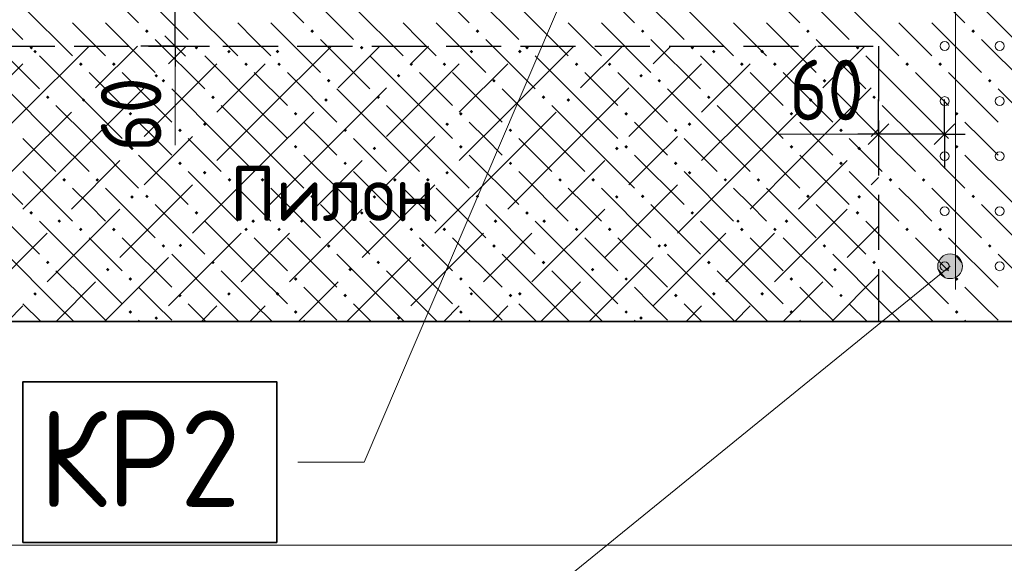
# Model space of a CAD drawing. Header units: millimetres. Extents: x 0 to 50400, y 0 to 35640.
# Tile 34 of 52: x 8130 to 12419, y 19985 to 22354. Entities that reach past the tile are written whole.
import ezdxf

# ---------------------------------------------------------------- set-up
doc = ezdxf.new("R2010")
doc.units = ezdxf.units.MM
doc.linetypes.add('______2', pattern=[324, 240, -84])
for name, color, linetype, lineweight in [('Standard', 7, 'Continuous', 25), ('ЖБ Перекрытие верхний уровень', 7, 'Continuous', 35), ('ЖБ Пилон', 7, 'Continuous', 35), ('Общий01', 7, 'Continuous', 13), ('Размерная линия_ общее', 7, 'Continuous', 13), ('Текст_ общее', 7, 'Continuous', 25)]:
    doc.layers.add(name, color=color, linetype=linetype, lineweight=lineweight)
doc.layers.add('Вспомогательная арматура', color=7, linetype='Continuous', lineweight=18, true_color=0x656565)
doc.layers.add('Поперечная арматура', color=7, linetype='Continuous', lineweight=18, true_color=0x5a2814)
doc.styles.add('ISOCPEUR', font='txt')

msp = doc.modelspace()

# ---------------------------------------------------------------- hatches: boundary and pattern name
at = {"layer": 'Standard', "linetype": 'Continuous', "lineweight": 13, "transparency": 33554687}
for points in [[(8188.7, 22215.5), (8196.5, 22223.3), (8204.3, 22215.5), (8196.5, 22207.7)], [(9033.5, 22215.5), (9041.3, 22223.3), (9049.1, 22215.5), (9041.3, 22207.7)], [(9244.7, 22215.5), (9252.5, 22223.3), (9260.3, 22215.5), (9252.5, 22207.7)], [(10089.5, 22215.5), (10097.3, 22223.3), (10105.1, 22215.5), (10097.3, 22207.7)], [(10300.7, 22215.5), (10308.5, 22223.3), (10316.3, 22215.5), (10308.5, 22207.7)], [(11145.5, 22215.5), (11153.3, 22223.3), (11161.1, 22215.5), (11153.3, 22207.7)], [(11356.7, 22215.5), (11364.5, 22223.3), (11372.3, 22215.5), (11364.5, 22207.7)], [(8716.7, 22109.9), (8724.5, 22117.7), (8732.3, 22109.9), (8724.5, 22102.1)], [(9772.7, 22109.9), (9780.5, 22117.7), (9788.3, 22109.9), (9780.5, 22102.1)], [(10828.7, 22109.9), (10836.5, 22117.7), (10844.3, 22109.9), (10836.5, 22102.1)], [(8399.9, 22004.3), (8407.7, 22012.1), (8415.5, 22004.3), (8407.7, 21996.5)], [(9455.9, 22004.3), (9463.7, 22012.1), (9471.5, 22004.3), (9463.7, 21996.5)], [(10511.9, 22004.3), (10519.7, 22012.1), (10527.5, 22004.3), (10519.7, 21996.5)], [(11567.9, 22004.3), (11575.7, 22012.1), (11583.5, 22004.3), (11575.7, 21996.5)], [(8927.9, 21898.7), (8935.7, 21906.5), (8943.5, 21898.7), (8935.7, 21890.9)], [(9983.9, 21898.7), (9991.7, 21906.5), (9999.5, 21898.7), (9991.7, 21890.9)], [(11039.9, 21898.7), (11047.7, 21906.5), (11055.5, 21898.7), (11047.7, 21890.9)], [(8611.1, 21793.1), (8618.9, 21800.9), (8626.7, 21793.1), (8618.9, 21785.3)], [(9667.1, 21793.1), (9674.9, 21800.9), (9682.7, 21793.1), (9674.9, 21785.3)], [(10723.1, 21793.1), (10730.9, 21800.9), (10738.7, 21793.1), (10730.9, 21785.3)], [(11779.1, 21793.1), (11786.9, 21800.9), (11794.7, 21793.1), (11786.9, 21785.3)], [(8927.9, 21687.5), (8935.7, 21695.3), (8943.5, 21687.5), (8935.7, 21679.7)], [(9983.9, 21687.5), (9991.7, 21695.3), (9999.5, 21687.5), (9991.7, 21679.7)], [(11039.9, 21687.5), (11047.7, 21695.3), (11055.5, 21687.5), (11047.7, 21679.7)], [(8611.1, 21581.9), (8618.9, 21589.7), (8626.7, 21581.9), (8618.9, 21574.1)], [(9667.1, 21581.9), (9674.9, 21589.7), (9682.7, 21581.9), (9674.9, 21574.1)], [(10723.1, 21581.9), (10730.9, 21589.7), (10738.7, 21581.9), (10730.9, 21574.1)], [(11779.1, 21581.9), (11786.9, 21589.7), (11794.7, 21581.9), (11786.9, 21574.1)], [(8294.3, 21476.3), (8302.1, 21484.1), (8309.9, 21476.3), (8302.1, 21468.5)], [(9139.1, 21476.3), (9146.9, 21484.1), (9154.7, 21476.3), (9146.9, 21468.5)], [(9350.3, 21476.3), (9358.1, 21484.1), (9365.9, 21476.3), (9358.1, 21468.5)], [(10195.1, 21476.3), (10202.9, 21484.1), (10210.7, 21476.3), (10202.9, 21468.5)], [(10406.3, 21476.3), (10414.1, 21484.1), (10421.9, 21476.3), (10414.1, 21468.5)], [(11251.1, 21476.3), (11258.9, 21484.1), (11266.7, 21476.3), (11258.9, 21468.5)], [(11462.3, 21476.3), (11470.1, 21484.1), (11477.9, 21476.3), (11470.1, 21468.5)], [(8822.3, 21370.7), (8830.1, 21378.5), (8837.9, 21370.7), (8830.1, 21362.9)], [(9878.3, 21370.7), (9886.1, 21378.5), (9893.9, 21370.7), (9886.1, 21362.9)], [(10934.3, 21370.7), (10942.1, 21378.5), (10949.9, 21370.7), (10942.1, 21362.9)], [(8505.5, 21265.1), (8513.3, 21272.9), (8521.1, 21265.1), (8513.3, 21257.3)], [(9561.5, 21265.1), (9569.3, 21272.9), (9577.1, 21265.1), (9569.3, 21257.3)], [(10617.5, 21265.1), (10625.3, 21272.9), (10633.1, 21265.1), (10625.3, 21257.3)], [(11673.5, 21265.1), (11681.3, 21272.9), (11689.1, 21265.1), (11681.3, 21257.3)], [(8188.7, 21159.5), (8196.5, 21167.3), (8204.3, 21159.5), (8196.5, 21151.7)], [(9033.5, 21159.5), (9041.3, 21167.3), (9049.1, 21159.5), (9041.3, 21151.7)], [(9244.7, 21159.5), (9252.5, 21167.3), (9260.3, 21159.5), (9252.5, 21151.7)], [(10089.5, 21159.5), (10097.3, 21167.3), (10105.1, 21159.5), (10097.3, 21151.7)], [(10300.7, 21159.5), (10308.5, 21167.3), (10316.3, 21159.5), (10308.5, 21151.7)], [(11145.5, 21159.5), (11153.3, 21167.3), (11161.1, 21159.5), (11153.3, 21151.7)], [(11356.7, 21159.5), (11364.5, 21167.3), (11372.3, 21159.5), (11364.5, 21151.7)], [(8716.7, 21053.9), (8724.5, 21061.7), (8732.3, 21053.9), (8724.5, 21046.1)], [(9772.7, 21053.9), (9780.5, 21061.7), (9788.3, 21053.9), (9780.5, 21046.1)], [(10828.7, 21053.9), (10836.5, 21061.7), (10844.3, 21053.9), (10836.5, 21046.1)]]:
    msp.add_hatch(color=7, dxfattribs=at).paths.add_polyline_path(points, flags=16)
at = {"layer": 'ЖБ Перекрытие верхний уровень', "linetype": 'Continuous', "lineweight": 18, "transparency": 33554687}
for points in [[(8675.9, 22304.3), (8683.7, 22312.1), (8691.5, 22304.3), (8683.7, 22296.5)], [(9395.9, 22304.3), (9403.7, 22312.1), (9411.5, 22304.3), (9403.7, 22296.5)], [(10115.9, 22304.3), (10123.7, 22312.1), (10131.5, 22304.3), (10123.7, 22296.5)], [(10835.9, 22304.3), (10843.7, 22312.1), (10851.5, 22304.3), (10843.7, 22296.5)], [(11555.9, 22304.3), (11563.7, 22312.1), (11571.5, 22304.3), (11563.7, 22296.5)], [(12275.9, 22304.3), (12283.7, 22312.1), (12291.5, 22304.3), (12283.7, 22296.5)], [(8171.9, 22232.3), (8179.7, 22240.1), (8187.5, 22232.3), (8179.7, 22224.5)], [(8891.9, 22232.3), (8899.7, 22240.1), (8907.5, 22232.3), (8899.7, 22224.5)], [(9611.9, 22232.3), (9619.7, 22240.1), (9627.5, 22232.3), (9619.7, 22224.5)], [(10331.9, 22232.3), (10339.7, 22240.1), (10347.5, 22232.3), (10339.7, 22224.5)], [(11051.9, 22232.3), (11059.7, 22240.1), (11067.5, 22232.3), (11059.7, 22224.5)], [(11771.9, 22232.3), (11779.7, 22240.1), (11787.5, 22232.3), (11779.7, 22224.5)], [(8387.9, 22160.3), (8395.7, 22168.1), (8403.5, 22160.3), (8395.7, 22152.5)], [(8531.9, 22160.3), (8539.7, 22168.1), (8547.5, 22160.3), (8539.7, 22152.5)], [(9107.9, 22160.3), (9115.7, 22168.1), (9123.5, 22160.3), (9115.7, 22152.5)], [(9251.9, 22160.3), (9259.7, 22168.1), (9267.5, 22160.3), (9259.7, 22152.5)], [(9827.9, 22160.3), (9835.7, 22168.1), (9843.5, 22160.3), (9835.7, 22152.5)], [(9971.9, 22160.3), (9979.7, 22168.1), (9987.5, 22160.3), (9979.7, 22152.5)], [(10547.9, 22160.3), (10555.7, 22168.1), (10563.5, 22160.3), (10555.7, 22152.5)], [(10691.9, 22160.3), (10699.7, 22168.1), (10707.5, 22160.3), (10699.7, 22152.5)], [(11267.9, 22160.3), (11275.7, 22168.1), (11283.5, 22160.3), (11275.7, 22152.5)], [(11411.9, 22160.3), (11419.7, 22168.1), (11427.5, 22160.3), (11419.7, 22152.5)], [(11987.9, 22160.3), (11995.7, 22168.1), (12003.5, 22160.3), (11995.7, 22152.5)], [(12131.9, 22160.3), (12139.7, 22168.1), (12147.5, 22160.3), (12139.7, 22152.5)], [(8747.9, 22088.3), (8755.7, 22096.1), (8763.5, 22088.3), (8755.7, 22080.5)], [(9467.9, 22088.3), (9475.7, 22096.1), (9483.5, 22088.3), (9475.7, 22080.5)], [(10187.9, 22088.3), (10195.7, 22096.1), (10203.5, 22088.3), (10195.7, 22080.5)], [(10907.9, 22088.3), (10915.7, 22096.1), (10923.5, 22088.3), (10915.7, 22080.5)], [(11627.9, 22088.3), (11635.7, 22096.1), (11643.5, 22088.3), (11635.7, 22080.5)], [(12347.9, 22088.3), (12355.7, 22096.1), (12363.5, 22088.3), (12355.7, 22080.5)], [(8243.9, 22016.3), (8251.7, 22024.1), (8259.5, 22016.3), (8251.7, 22008.5)], [(8963.9, 22016.3), (8971.7, 22024.1), (8979.5, 22016.3), (8971.7, 22008.5)], [(9683.9, 22016.3), (9691.7, 22024.1), (9699.5, 22016.3), (9691.7, 22008.5)], [(10403.9, 22016.3), (10411.7, 22024.1), (10419.5, 22016.3), (10411.7, 22008.5)], [(11123.9, 22016.3), (11131.7, 22024.1), (11139.5, 22016.3), (11131.7, 22008.5)], [(11843.9, 22016.3), (11851.7, 22024.1), (11859.5, 22016.3), (11851.7, 22008.5)], [(8603.9, 21944.3), (8611.7, 21952.1), (8619.5, 21944.3), (8611.7, 21936.5)], [(9323.9, 21944.3), (9331.7, 21952.1), (9339.5, 21944.3), (9331.7, 21936.5)], [(10043.9, 21944.3), (10051.7, 21952.1), (10059.5, 21944.3), (10051.7, 21936.5)], [(10763.9, 21944.3), (10771.7, 21952.1), (10779.5, 21944.3), (10771.7, 21936.5)], [(11483.9, 21944.3), (11491.7, 21952.1), (11499.5, 21944.3), (11491.7, 21936.5)], [(12203.9, 21944.3), (12211.7, 21952.1), (12219.5, 21944.3), (12211.7, 21936.5)], [(8819.9, 21872.3), (8827.7, 21880.1), (8835.5, 21872.3), (8827.7, 21864.5)], [(9539.9, 21872.3), (9547.7, 21880.1), (9555.5, 21872.3), (9547.7, 21864.5)], [(10259.9, 21872.3), (10267.7, 21880.1), (10275.5, 21872.3), (10267.7, 21864.5)], [(10979.9, 21872.3), (10987.7, 21880.1), (10995.5, 21872.3), (10987.7, 21864.5)], [(11699.9, 21872.3), (11707.7, 21880.1), (11715.5, 21872.3), (11707.7, 21864.5)], [(8603.9, 21800.3), (8611.7, 21808.1), (8619.5, 21800.3), (8611.7, 21792.5)], [(9323.9, 21800.3), (9331.7, 21808.1), (9339.5, 21800.3), (9331.7, 21792.5)], [(10043.9, 21800.3), (10051.7, 21808.1), (10059.5, 21800.3), (10051.7, 21792.5)], [(10763.9, 21800.3), (10771.7, 21808.1), (10779.5, 21800.3), (10771.7, 21792.5)], [(11483.9, 21800.3), (11491.7, 21808.1), (11499.5, 21800.3), (11491.7, 21792.5)], [(12203.9, 21800.3), (12211.7, 21808.1), (12219.5, 21800.3), (12211.7, 21792.5)], [(8819.9, 21728.3), (8827.7, 21736.1), (8835.5, 21728.3), (8827.7, 21720.5)], [(9539.9, 21728.3), (9547.7, 21736.1), (9555.5, 21728.3), (9547.7, 21720.5)], [(10259.9, 21728.3), (10267.7, 21736.1), (10275.5, 21728.3), (10267.7, 21720.5)], [(10979.9, 21728.3), (10987.7, 21736.1), (10995.5, 21728.3), (10987.7, 21720.5)], [(11699.9, 21728.3), (11707.7, 21736.1), (11715.5, 21728.3), (11707.7, 21720.5)], [(8315.9, 21656.3), (8323.7, 21664.1), (8331.5, 21656.3), (8323.7, 21648.5)], [(8459.9, 21656.3), (8467.7, 21664.1), (8475.5, 21656.3), (8467.7, 21648.5)], [(9035.9, 21656.3), (9043.7, 21664.1), (9051.5, 21656.3), (9043.7, 21648.5)], [(9179.9, 21656.3), (9187.7, 21664.1), (9195.5, 21656.3), (9187.7, 21648.5)], [(9755.9, 21656.3), (9763.7, 21664.1), (9771.5, 21656.3), (9763.7, 21648.5)], [(9899.9, 21656.3), (9907.7, 21664.1), (9915.5, 21656.3), (9907.7, 21648.5)], [(10475.9, 21656.3), (10483.7, 21664.1), (10491.5, 21656.3), (10483.7, 21648.5)], [(10619.9, 21656.3), (10627.7, 21664.1), (10635.5, 21656.3), (10627.7, 21648.5)], [(11195.9, 21656.3), (11203.7, 21664.1), (11211.5, 21656.3), (11203.7, 21648.5)], [(11339.9, 21656.3), (11347.7, 21664.1), (11355.5, 21656.3), (11347.7, 21648.5)], [(11915.9, 21656.3), (11923.7, 21664.1), (11931.5, 21656.3), (11923.7, 21648.5)], [(12059.9, 21656.3), (12067.7, 21664.1), (12075.5, 21656.3), (12067.7, 21648.5)], [(8675.9, 21584.3), (8683.7, 21592.1), (8691.5, 21584.3), (8683.7, 21576.5)], [(9395.9, 21584.3), (9403.7, 21592.1), (9411.5, 21584.3), (9403.7, 21576.5)], [(10115.9, 21584.3), (10123.7, 21592.1), (10131.5, 21584.3), (10123.7, 21576.5)], [(10835.9, 21584.3), (10843.7, 21592.1), (10851.5, 21584.3), (10843.7, 21576.5)], [(11555.9, 21584.3), (11563.7, 21592.1), (11571.5, 21584.3), (11563.7, 21576.5)], [(12275.9, 21584.3), (12283.7, 21592.1), (12291.5, 21584.3), (12283.7, 21576.5)], [(8171.9, 21512.3), (8179.7, 21520.1), (8187.5, 21512.3), (8179.7, 21504.5)], [(8891.9, 21512.3), (8899.7, 21520.1), (8907.5, 21512.3), (8899.7, 21504.5)], [(9611.9, 21512.3), (9619.7, 21520.1), (9627.5, 21512.3), (9619.7, 21504.5)], [(10331.9, 21512.3), (10339.7, 21520.1), (10347.5, 21512.3), (10339.7, 21504.5)], [(11051.9, 21512.3), (11059.7, 21520.1), (11067.5, 21512.3), (11059.7, 21504.5)], [(11771.9, 21512.3), (11779.7, 21520.1), (11787.5, 21512.3), (11779.7, 21504.5)], [(8387.9, 21440.3), (8395.7, 21448.1), (8403.5, 21440.3), (8395.7, 21432.5)], [(8531.9, 21440.3), (8539.7, 21448.1), (8547.5, 21440.3), (8539.7, 21432.5)], [(9107.9, 21440.3), (9115.7, 21448.1), (9123.5, 21440.3), (9115.7, 21432.5)], [(9251.9, 21440.3), (9259.7, 21448.1), (9267.5, 21440.3), (9259.7, 21432.5)], [(9827.9, 21440.3), (9835.7, 21448.1), (9843.5, 21440.3), (9835.7, 21432.5)], [(9971.9, 21440.3), (9979.7, 21448.1), (9987.5, 21440.3), (9979.7, 21432.5)], [(10547.9, 21440.3), (10555.7, 21448.1), (10563.5, 21440.3), (10555.7, 21432.5)], [(10691.9, 21440.3), (10699.7, 21448.1), (10707.5, 21440.3), (10699.7, 21432.5)], [(11267.9, 21440.3), (11275.7, 21448.1), (11283.5, 21440.3), (11275.7, 21432.5)], [(11411.9, 21440.3), (11419.7, 21448.1), (11427.5, 21440.3), (11419.7, 21432.5)], [(11987.9, 21440.3), (11995.7, 21448.1), (12003.5, 21440.3), (11995.7, 21432.5)], [(12131.9, 21440.3), (12139.7, 21448.1), (12147.5, 21440.3), (12139.7, 21432.5)], [(8747.9, 21368.3), (8755.7, 21376.1), (8763.5, 21368.3), (8755.7, 21360.5)], [(9467.9, 21368.3), (9475.7, 21376.1), (9483.5, 21368.3), (9475.7, 21360.5)], [(10187.9, 21368.3), (10195.7, 21376.1), (10203.5, 21368.3), (10195.7, 21360.5)], [(10907.9, 21368.3), (10915.7, 21376.1), (10923.5, 21368.3), (10915.7, 21360.5)], [(11627.9, 21368.3), (11635.7, 21376.1), (11643.5, 21368.3), (11635.7, 21360.5)], [(12347.9, 21368.3), (12355.7, 21376.1), (12363.5, 21368.3), (12355.7, 21360.5)], [(8243.9, 21296.3), (8251.7, 21304.1), (8259.5, 21296.3), (8251.7, 21288.5)], [(8963.9, 21296.3), (8971.7, 21304.1), (8979.5, 21296.3), (8971.7, 21288.5)], [(9683.9, 21296.3), (9691.7, 21304.1), (9699.5, 21296.3), (9691.7, 21288.5)], [(10403.9, 21296.3), (10411.7, 21304.1), (10419.5, 21296.3), (10411.7, 21288.5)], [(11123.9, 21296.3), (11131.7, 21304.1), (11139.5, 21296.3), (11131.7, 21288.5)], [(11843.9, 21296.3), (11851.7, 21304.1), (11859.5, 21296.3), (11851.7, 21288.5)], [(8603.9, 21224.3), (8611.7, 21232.1), (8619.5, 21224.3), (8611.7, 21216.5)], [(9323.9, 21224.3), (9331.7, 21232.1), (9339.5, 21224.3), (9331.7, 21216.5)], [(10043.9, 21224.3), (10051.7, 21232.1), (10059.5, 21224.3), (10051.7, 21216.5)], [(10763.9, 21224.3), (10771.7, 21232.1), (10779.5, 21224.3), (10771.7, 21216.5)], [(11483.9, 21224.3), (11491.7, 21232.1), (11499.5, 21224.3), (11491.7, 21216.5)], [(12203.9, 21224.3), (12211.7, 21232.1), (12219.5, 21224.3), (12211.7, 21216.5)], [(8819.9, 21152.3), (8827.7, 21160.1), (8835.5, 21152.3), (8827.7, 21144.5)], [(9539.9, 21152.3), (9547.7, 21160.1), (9555.5, 21152.3), (9547.7, 21144.5)], [(10259.9, 21152.3), (10267.7, 21160.1), (10275.5, 21152.3), (10267.7, 21144.5)], [(10979.9, 21152.3), (10987.7, 21160.1), (10995.5, 21152.3), (10987.7, 21144.5)], [(11699.9, 21152.3), (11707.7, 21160.1), (11715.5, 21152.3), (11707.7, 21144.5)], [(8603.9, 21080.3), (8611.7, 21088.1), (8619.5, 21080.3), (8611.7, 21072.5)], [(9323.9, 21080.3), (9331.7, 21088.1), (9339.5, 21080.3), (9331.7, 21072.5)], [(10043.9, 21080.3), (10051.7, 21088.1), (10059.5, 21080.3), (10051.7, 21072.5)], [(10763.9, 21080.3), (10771.7, 21088.1), (10779.5, 21080.3), (10771.7, 21072.5)], [(11483.9, 21080.3), (11491.7, 21088.1), (11499.5, 21080.3), (11491.7, 21072.5)], [(12203.9, 21080.3), (12211.7, 21088.1), (12219.5, 21080.3), (12211.7, 21072.5)]]:
    msp.add_hatch(color=7, dxfattribs=at).paths.add_polyline_path(points, flags=16)
at = {"layer": 'Общий01', "linetype": 'Continuous', "lineweight": 13, "transparency": 33554687}
for points in [[(12217.2, 21237.8), (12149, 21321.6), (12132.9, 21298.7)], [(12233.4, 21260.7), (12174.7, 21332.8), (12149, 21321.6)], [(12233.4, 21260.7), (12149, 21321.6), (12217.2, 21237.8)], [(12236.2, 21288.1), (12202.1, 21330), (12174.7, 21332.8)], [(12236.2, 21288.1), (12174.7, 21332.8), (12233.4, 21260.7)], [(12202.1, 21330), (12236.2, 21288.1), (12225, 21313.8)], [(12191.5, 21226.7), (12132.9, 21298.7), (12130, 21271.4)], [(12217.2, 21237.8), (12132.9, 21298.7), (12191.5, 21226.7)], [(12191.5, 21226.7), (12130, 21271.4), (12164.1, 21229.5)], [(12164.1, 21229.5), (12130, 21271.4), (12141.2, 21245.6)]]:
    msp.add_hatch(color=7, dxfattribs=at).paths.add_polyline_path(points)

# ---------------------------------------------------------------- linework, layer by layer
at = {"layer": 'Standard', "color": 7, "linetype": 'Continuous', "lineweight": -3, "transparency": 33554687}
for p, q in [((8807, 22239.7), (8807, 22527.7)), ((8807, 22239.7), (8807, 22149.7)), ((11871.1, 21855.9), (11781.1, 21855.9)), ((12159.1, 21855.9), (11871.1, 21855.9)), ((12159.1, 21855.9), (12249.1, 21855.9))]:
    msp.add_line(p, q, dxfattribs=at)
at = {"layer": 'Standard', "color": 7, "linetype": 'Continuous', "lineweight": 25, "transparency": 33554687}
for p, q in [((8852, 22194.7), (8762, 22284.7)), ((11916.1, 21900.9), (11826.1, 21810.9)), ((12204.1, 21900.9), (12114.1, 21810.9))]:
    msp.add_line(p, q, dxfattribs=at)
at = {"layer": 'Standard', "color": 253, "linetype": 'Continuous', "lineweight": 13, "true_color": 0xa0a0a0, "transparency": 33554687}
for p, q in [((8143.7, 21951.5), (8432, 22239.7)), ((8643.2, 22239.7), (8460.5, 22057.1)), ((8854.4, 22239.7), (8777.3, 22162.7)), ((9199.7, 21951.5), (9488, 22239.7)), ((9699.2, 22239.7), (9516.5, 22057.1)), ((9910.4, 22239.7), (9833.3, 22162.7)), ((10255.7, 21951.5), (10544, 22239.7)), ((10755.2, 22239.7), (10572.5, 22057.1)), ((10966.4, 22239.7), (10889.3, 22162.7)), ((11311.7, 21951.5), (11600, 22239.7)), ((11811.2, 22239.7), (11628.5, 22057.1)), ((8143.7, 22162.7), (7932.5, 21951.5)), ((8988.5, 22162.7), (8671.7, 21845.9)), ((9199.7, 22162.7), (8988.5, 21951.5)), ((10044.5, 22162.7), (9727.7, 21845.9)), ((10255.7, 22162.7), (10044.5, 21951.5)), ((11100.5, 22162.7), (10783.7, 21845.9)), ((11311.7, 22162.7), (11100.5, 21951.5)), ((8354.9, 21740.3), (8671.7, 22057.1)), ((9410.9, 21740.3), (9727.7, 22057.1)), ((10466.9, 21740.3), (10783.7, 22057.1)), ((11522.9, 21740.3), (11839.7, 22057.1)), ((8143.7, 21951.5), (7932.5, 21740.3)), ((8354.9, 21951.5), (8143.7, 21740.3)), ((9199.7, 21951.5), (8988.5, 21740.3)), ((9410.9, 21951.5), (9199.7, 21740.3)), ((10255.7, 21951.5), (10044.5, 21740.3)), ((10466.9, 21951.5), (10255.7, 21740.3)), ((11311.7, 21951.5), (11100.5, 21740.3)), ((11522.9, 21951.5), (11311.7, 21740.3)), ((11871.1, 21877.3), (11839.7, 21845.9)), ((8777.3, 21740.3), (8882.9, 21845.9)), ((9833.3, 21740.3), (9938.9, 21845.9)), ((10889.3, 21740.3), (10994.9, 21845.9)), ((8143.7, 21740.3), (7826.9, 21423.5)), ((8354.9, 21740.3), (8143.7, 21529.1)), ((8566.1, 21740.3), (8354.9, 21529.1)), ((8671.7, 21634.7), (8777.3, 21740.3)), ((9199.7, 21740.3), (8882.9, 21423.5)), ((9410.9, 21740.3), (9199.7, 21529.1)), ((9622.1, 21740.3), (9410.9, 21529.1)), ((9727.7, 21634.7), (9833.3, 21740.3)), ((10255.7, 21740.3), (9938.9, 21423.5)), ((10466.9, 21740.3), (10255.7, 21529.1)), ((10678.1, 21740.3), (10466.9, 21529.1)), ((10783.7, 21634.7), (10889.3, 21740.3)), ((11311.7, 21740.3), (10994.9, 21423.5)), ((11522.9, 21740.3), (11311.7, 21529.1)), ((11734.1, 21740.3), (11522.9, 21529.1)), ((11839.7, 21634.7), (11871.1, 21666.1)), ((8882.9, 21634.7), (8566.1, 21317.9)), ((9938.9, 21634.7), (9622.1, 21317.9)), ((10994.9, 21634.7), (10678.1, 21317.9)), ((8566.1, 21529.1), (8249.3, 21212.3)), ((9622.1, 21529.1), (9305.3, 21212.3)), ((10678.1, 21529.1), (10361.3, 21212.3)), ((11734.1, 21529.1), (11417.3, 21212.3)), ((11871.1, 21454.9), (11734.1, 21317.9)), ((8143.7, 21317.9), (8249.3, 21423.5)), ((9094.1, 21423.5), (8777.3, 21106.7)), ((9199.7, 21317.9), (9305.3, 21423.5)), ((10150.1, 21423.5), (9833.3, 21106.7)), ((10255.7, 21317.9), (10361.3, 21423.5)), ((11206.1, 21423.5), (10889.3, 21106.7)), ((11311.7, 21317.9), (11417.3, 21423.5)), ((8038.1, 21212.3), (8143.7, 21317.9)), ((8777.3, 21317.9), (8499.2, 21039.7)), ((9094.1, 21212.3), (9199.7, 21317.9)), ((9833.3, 21317.9), (9555.2, 21039.7)), ((10150.1, 21212.3), (10255.7, 21317.9)), ((10889.3, 21317.9), (10611.2, 21039.7)), ((11206.1, 21212.3), (11311.7, 21317.9)), ((11871.1, 21243.7), (11667.2, 21039.7)), ((8288, 21039.7), (8460.5, 21212.3)), ((9344, 21039.7), (9516.5, 21212.3)), ((10400, 21039.7), (10572.5, 21212.3)), ((11456, 21039.7), (11628.5, 21212.3)), ((8143.7, 21106.7), (8076.8, 21039.7)), ((8988.5, 21106.7), (8921.6, 21039.7)), ((9199.7, 21106.7), (9132.8, 21039.7)), ((10044.5, 21106.7), (9977.6, 21039.7)), ((10255.7, 21106.7), (10188.8, 21039.7)), ((11100.5, 21106.7), (11033.6, 21039.7)), ((11311.7, 21106.7), (11244.8, 21039.7))]:
    msp.add_line(p, q, dxfattribs=at)
at = {"layer": 'Standard', "color": 251, "linetype": 'Continuous', "lineweight": -3, "true_color": 0x656565, "transparency": 33554687}
for p, q in [((8807, 22239.7), (8657, 22239.7)), ((8807, 22239.7), (8957, 22239.7)), ((8807, 22239.7), (8807, 22239.7)), ((11871.1, 21855.9), (11871.1, 22006)), ((12159.1, 21855.9), (12159.1, 22006)), ((11871.1, 21855.9), (11871.1, 21886.6)), ((12159.1, 21855.9), (12159.1, 21903.7)), ((11871.1, 21855.9), (11871.1, 21705.9)), ((12159.1, 21855.9), (12159.1, 21705.9))]:
    msp.add_line(p, q, dxfattribs=at)
at = {"layer": 'Standard', "color": 254, "linetype": 'Continuous', "lineweight": 18, "true_color": 0xc4c4ff, "transparency": 33554687}
msp.add_lwpolyline([(4912.9, 20064.4), (13804.9, 20064.4), (13804.9, 24271.2), (4912.9, 24271.2), (4912.9, 20064.4)], dxfattribs=at)
at = {"layer": 'Вспомогательная арматура', "color": 251, "linetype": 'Continuous', "lineweight": 18, "true_color": 0x656565, "transparency": 33554687}
msp.add_line((12207.1, 23540.5), (12207.1, 21178.9), dxfattribs=at)
msp.add_line((12207.1, 23540.5), (12207.1, 21178.9), dxfattribs=at)
at = {"layer": 'ЖБ Перекрытие верхний уровень', "color": 9, "linetype": 'Continuous', "lineweight": 18, "true_color": 0xc7c7c7, "transparency": 33554687}
for p, q in [((8431.7, 22556.3), (8647.7, 22340.3)), ((9151.7, 22556.3), (9367.7, 22340.3)), ((9871.7, 22556.3), (10087.7, 22340.3)), ((10591.7, 22556.3), (10807.7, 22340.3)), ((11311.7, 22556.3), (11527.7, 22340.3)), ((12031.7, 22556.3), (12247.7, 22340.3)), ((7927.7, 22484.3), (8143.7, 22268.3)), ((8647.7, 22484.3), (8863.7, 22268.3)), ((9367.7, 22484.3), (9583.7, 22268.3)), ((10087.7, 22484.3), (10303.7, 22268.3)), ((10807.7, 22484.3), (11023.7, 22268.3)), ((11527.7, 22484.3), (11743.7, 22268.3)), ((12247.7, 22484.3), (12463.7, 22268.3)), ((8143.7, 22412.3), (8359.7, 22196.3)), ((8863.7, 22412.3), (9079.7, 22196.3)), ((9583.7, 22412.3), (9799.7, 22196.3)), ((10303.7, 22412.3), (10519.7, 22196.3)), ((11023.7, 22412.3), (11239.7, 22196.3)), ((11743.7, 22412.3), (11959.7, 22196.3)), ((8431.7, 22268.3), (8359.7, 22340.3)), ((8503.7, 22340.3), (8719.7, 22124.3)), ((9151.7, 22268.3), (9079.7, 22340.3)), ((9223.7, 22340.3), (9439.7, 22124.3)), ((9871.7, 22268.3), (9799.7, 22340.3)), ((9943.7, 22340.3), (10159.7, 22124.3)), ((10591.7, 22268.3), (10519.7, 22340.3)), ((10663.7, 22340.3), (10879.7, 22124.3)), ((11311.7, 22268.3), (11239.7, 22340.3)), ((11383.7, 22340.3), (11599.7, 22124.3)), ((12031.7, 22268.3), (11959.7, 22340.3)), ((12103.7, 22340.3), (12319.7, 22124.3)), ((7999.7, 22268.3), (8215.7, 22052.3)), ((8503.7, 22196.3), (8431.7, 22268.3)), ((8719.7, 22268.3), (8935.7, 22052.3)), ((9223.7, 22196.3), (9151.7, 22268.3)), ((9439.7, 22268.3), (9655.7, 22052.3)), ((9943.7, 22196.3), (9871.7, 22268.3)), ((10159.7, 22268.3), (10375.7, 22052.3)), ((10663.7, 22196.3), (10591.7, 22268.3)), ((10879.7, 22268.3), (11095.7, 22052.3)), ((11383.7, 22196.3), (11311.7, 22268.3)), ((11599.7, 22268.3), (11815.7, 22052.3)), ((12103.7, 22196.3), (12031.7, 22268.3)), ((12319.7, 22268.3), (12535.7, 22052.3)), ((8431.7, 21980.3), (8215.7, 22196.3)), ((9151.7, 21980.3), (8935.7, 22196.3)), ((9871.7, 21980.3), (9655.7, 22196.3)), ((10591.7, 21980.3), (10375.7, 22196.3)), ((11311.7, 21980.3), (11095.7, 22196.3)), ((12031.7, 21980.3), (11815.7, 22196.3)), ((8431.7, 22124.3), (8575.7, 21980.3)), ((8575.7, 22124.3), (8791.7, 21908.3)), ((9151.7, 22124.3), (9295.7, 21980.3)), ((9295.7, 22124.3), (9511.7, 21908.3)), ((9871.7, 22124.3), (10015.7, 21980.3)), ((10015.7, 22124.3), (10231.7, 21908.3)), ((10591.7, 22124.3), (10735.7, 21980.3)), ((10735.7, 22124.3), (10951.7, 21908.3)), ((11311.7, 22124.3), (11455.7, 21980.3)), ((11455.7, 22124.3), (11671.7, 21908.3)), ((12031.7, 22124.3), (12175.7, 21980.3)), ((12175.7, 22124.3), (12391.7, 21908.3)), ((8287.7, 21836.3), (8071.7, 22052.3)), ((9007.7, 21836.3), (8791.7, 22052.3)), ((9727.7, 21836.3), (9511.7, 22052.3)), ((10447.7, 21836.3), (10231.7, 22052.3)), ((11167.7, 21836.3), (10951.7, 22052.3)), ((11887.7, 21836.3), (11671.7, 22052.3)), ((12607.7, 21836.3), (12391.7, 22052.3)), ((8287.7, 21980.3), (8431.7, 21836.3)), ((8431.7, 21980.3), (8575.7, 21836.3)), ((9007.7, 21980.3), (9151.7, 21836.3)), ((9151.7, 21980.3), (9295.7, 21836.3)), ((9727.7, 21980.3), (9871.7, 21836.3)), ((9871.7, 21980.3), (10015.7, 21836.3)), ((10447.7, 21980.3), (10591.7, 21836.3)), ((10591.7, 21980.3), (10735.7, 21836.3)), ((11167.7, 21980.3), (11311.7, 21836.3)), ((11311.7, 21980.3), (11455.7, 21836.3)), ((11887.7, 21980.3), (12031.7, 21836.3)), ((12031.7, 21980.3), (12175.7, 21836.3)), ((8719.7, 21836.3), (8647.7, 21908.3)), ((9439.7, 21836.3), (9367.7, 21908.3)), ((10159.7, 21836.3), (10087.7, 21908.3)), ((10879.7, 21836.3), (10807.7, 21908.3)), ((11599.7, 21836.3), (11527.7, 21908.3)), ((12319.7, 21836.3), (12247.7, 21908.3)), ((8143.7, 21836.3), (8287.7, 21692.3)), ((8287.7, 21836.3), (8431.7, 21692.3)), ((8431.7, 21836.3), (8647.7, 21620.3)), ((8791.7, 21764.3), (8719.7, 21836.3)), ((8863.7, 21836.3), (9007.7, 21692.3)), ((9007.7, 21836.3), (9151.7, 21692.3)), ((9151.7, 21836.3), (9367.7, 21620.3)), ((9511.7, 21764.3), (9439.7, 21836.3)), ((9583.7, 21836.3), (9727.7, 21692.3)), ((9727.7, 21836.3), (9871.7, 21692.3)), ((9871.7, 21836.3), (10087.7, 21620.3)), ((10231.7, 21764.3), (10159.7, 21836.3)), ((10303.7, 21836.3), (10447.7, 21692.3)), ((10447.7, 21836.3), (10591.7, 21692.3)), ((10591.7, 21836.3), (10807.7, 21620.3)), ((10951.7, 21764.3), (10879.7, 21836.3)), ((11023.7, 21836.3), (11167.7, 21692.3)), ((11167.7, 21836.3), (11311.7, 21692.3)), ((11311.7, 21836.3), (11527.7, 21620.3)), ((11671.7, 21764.3), (11599.7, 21836.3)), ((11743.7, 21836.3), (11887.7, 21692.3)), ((11887.7, 21836.3), (12031.7, 21692.3)), ((12031.7, 21836.3), (12247.7, 21620.3)), ((12391.7, 21764.3), (12319.7, 21836.3)), ((7927.7, 21764.3), (8143.7, 21548.3)), ((8647.7, 21764.3), (8863.7, 21548.3)), ((9367.7, 21764.3), (9583.7, 21548.3)), ((10087.7, 21764.3), (10303.7, 21548.3)), ((10807.7, 21764.3), (11023.7, 21548.3)), ((11527.7, 21764.3), (11743.7, 21548.3)), ((12247.7, 21764.3), (12463.7, 21548.3)), ((8143.7, 21692.3), (8359.7, 21476.3)), ((8863.7, 21692.3), (9079.7, 21476.3)), ((9583.7, 21692.3), (9799.7, 21476.3)), ((10303.7, 21692.3), (10519.7, 21476.3)), ((11023.7, 21692.3), (11239.7, 21476.3)), ((11743.7, 21692.3), (11959.7, 21476.3)), ((8431.7, 21548.3), (8359.7, 21620.3)), ((8503.7, 21620.3), (8719.7, 21404.3)), ((9151.7, 21548.3), (9079.7, 21620.3)), ((9223.7, 21620.3), (9439.7, 21404.3)), ((9871.7, 21548.3), (9799.7, 21620.3)), ((9943.7, 21620.3), (10159.7, 21404.3)), ((10591.7, 21548.3), (10519.7, 21620.3)), ((10663.7, 21620.3), (10879.7, 21404.3)), ((11311.7, 21548.3), (11239.7, 21620.3)), ((11383.7, 21620.3), (11599.7, 21404.3)), ((12031.7, 21548.3), (11959.7, 21620.3)), ((12103.7, 21620.3), (12319.7, 21404.3)), ((7999.7, 21548.3), (8215.7, 21332.3)), ((8503.7, 21476.3), (8431.7, 21548.3)), ((8719.7, 21548.3), (8935.7, 21332.3)), ((9223.7, 21476.3), (9151.7, 21548.3)), ((9439.7, 21548.3), (9655.7, 21332.3)), ((9943.7, 21476.3), (9871.7, 21548.3)), ((10159.7, 21548.3), (10375.7, 21332.3)), ((10663.7, 21476.3), (10591.7, 21548.3)), ((10879.7, 21548.3), (11095.7, 21332.3)), ((11383.7, 21476.3), (11311.7, 21548.3)), ((11599.7, 21548.3), (11815.7, 21332.3)), ((12103.7, 21476.3), (12031.7, 21548.3)), ((12319.7, 21548.3), (12535.7, 21332.3)), ((8431.7, 21260.3), (8215.7, 21476.3)), ((9151.7, 21260.3), (8935.7, 21476.3)), ((9871.7, 21260.3), (9655.7, 21476.3)), ((10591.7, 21260.3), (10375.7, 21476.3)), ((11311.7, 21260.3), (11095.7, 21476.3)), ((12031.7, 21260.3), (11815.7, 21476.3)), ((8431.7, 21404.3), (8575.7, 21260.3)), ((8575.7, 21404.3), (8791.7, 21188.3)), ((9151.7, 21404.3), (9295.7, 21260.3)), ((9295.7, 21404.3), (9511.7, 21188.3)), ((9871.7, 21404.3), (10015.7, 21260.3)), ((10015.7, 21404.3), (10231.7, 21188.3)), ((10591.7, 21404.3), (10735.7, 21260.3)), ((10735.7, 21404.3), (10951.7, 21188.3)), ((11311.7, 21404.3), (11455.7, 21260.3)), ((11455.7, 21404.3), (11671.7, 21188.3)), ((12031.7, 21404.3), (12175.7, 21260.3)), ((12175.7, 21404.3), (12391.7, 21188.3)), ((8287.7, 21116.3), (8071.7, 21332.3)), ((9007.7, 21116.3), (8791.7, 21332.3)), ((9727.7, 21116.3), (9511.7, 21332.3)), ((10447.7, 21116.3), (10231.7, 21332.3)), ((11167.7, 21116.3), (10951.7, 21332.3)), ((11887.7, 21116.3), (11671.7, 21332.3)), ((12607.7, 21116.3), (12391.7, 21332.3)), ((8287.7, 21260.3), (8431.7, 21116.3)), ((8431.7, 21260.3), (8575.7, 21116.3)), ((9007.7, 21260.3), (9151.7, 21116.3)), ((9151.7, 21260.3), (9295.7, 21116.3)), ((9727.7, 21260.3), (9871.7, 21116.3)), ((9871.7, 21260.3), (10015.7, 21116.3)), ((10447.7, 21260.3), (10591.7, 21116.3)), ((10591.7, 21260.3), (10735.7, 21116.3)), ((11167.7, 21260.3), (11311.7, 21116.3)), ((11311.7, 21260.3), (11455.7, 21116.3)), ((11887.7, 21260.3), (12031.7, 21116.3)), ((12031.7, 21260.3), (12175.7, 21116.3)), ((8719.7, 21116.3), (8647.7, 21188.3)), ((9439.7, 21116.3), (9367.7, 21188.3)), ((10159.7, 21116.3), (10087.7, 21188.3)), ((10879.7, 21116.3), (10807.7, 21188.3)), ((11599.7, 21116.3), (11527.7, 21188.3)), ((12319.7, 21116.3), (12247.7, 21188.3)), ((8143.7, 21116.3), (8221, 21039.1)), ((8287.7, 21116.3), (8365, 21039.1)), ((8431.7, 21116.3), (8509, 21039.1)), ((8791.7, 21044.3), (8719.7, 21116.3)), ((8863.7, 21116.3), (8941, 21039.1)), ((9007.7, 21116.3), (9085, 21039.1)), ((9151.7, 21116.3), (9229, 21039.1)), ((9511.7, 21044.3), (9439.7, 21116.3)), ((9583.7, 21116.3), (9661, 21039.1)), ((9727.7, 21116.3), (9805, 21039.1)), ((9871.7, 21116.3), (9949, 21039.1)), ((10231.7, 21044.3), (10159.7, 21116.3)), ((10303.7, 21116.3), (10381, 21039.1)), ((10447.7, 21116.3), (10525, 21039.1)), ((10591.7, 21116.3), (10669, 21039.1)), ((10951.7, 21044.3), (10879.7, 21116.3)), ((11023.7, 21116.3), (11101, 21039.1)), ((11167.7, 21116.3), (11245, 21039.1)), ((11311.7, 21116.3), (11389, 21039.1)), ((11671.7, 21044.3), (11599.7, 21116.3)), ((11743.7, 21116.3), (11821, 21039.1)), ((11887.7, 21116.3), (11965, 21039.1)), ((12031.7, 21116.3), (12109, 21039.1)), ((12391.7, 21044.3), (12319.7, 21116.3)), ((8647.7, 21044.3), (8653, 21039.1)), ((9367.7, 21044.3), (9373, 21039.1)), ((10087.7, 21044.3), (10093, 21039.1)), ((10807.7, 21044.3), (10813, 21039.1)), ((11527.7, 21044.3), (11533, 21039.1)), ((12247.7, 21044.3), (12253, 21039.1))]:
    msp.add_line(p, q, dxfattribs=at)
at = {"layer": 'ЖБ Перекрытие верхний уровень', "color": 7, "linetype": 'Continuous', "lineweight": 35, "transparency": 33554687}
msp.add_line((7935.1, 21039.1), (12735.1, 21039.1), dxfattribs=at)
at = {"layer": 'ЖБ Пилон', "color": 253, "linetype": '______2', "lineweight": -3, "true_color": 0xababab, "transparency": 33554687}
for p, q in [((7071.1, 22239.7), (11871.1, 22239.7)), ((11871.1, 22239.7), (11871.1, 21039.7)), ((11871.1, 21039.7), (7071.1, 21039.7))]:
    msp.add_line(p, q, dxfattribs=at)
at = {"layer": 'Общий01', "color": 7, "linetype": 'Continuous', "lineweight": 13, "transparency": 33554687}
for p, q in [((12149, 21321.6), (12149, 21321.6)), ((12225, 21313.8), (12225, 21313.8)), ((12141.2, 21245.6), (12141.2, 21245.6)), ((12217.2, 21237.8), (12217.2, 21237.8))]:
    msp.add_line(p, q, dxfattribs=at)
for points in [[(10527.1, 22527.7), (9629.6, 20426.1), (9341.6, 20426.1)], [(12183.1, 21279.7), (10057.9, 19550.9), (9385.9, 19550.9)]]:
    msp.add_lwpolyline(points, dxfattribs=at)
msp.add_circle((12183.1, 21279.7), 54, dxfattribs=at)
at = {"layer": 'Поперечная арматура', "color": 19, "linetype": 'Continuous', "lineweight": 18, "true_color": 0x5a2814, "transparency": 33554687}
for centre in [(12159.1, 22239.7), (12399.1, 22239.7), (12159.1, 21999.7), (12399.1, 21999.7), (12159.1, 21759.7), (12399.1, 21759.7), (12159.1, 21519.7), (12399.1, 21519.7), (12159.1, 21279.7), (12399.1, 21279.7)]:
    msp.add_circle(centre, 19.2, dxfattribs=at)
at = {"layer": 'Размерная линия_ общее', "color": 7, "linetype": 'Continuous', "lineweight": 13, "transparency": 33554687}
for p, q in [((8807, 21807.7), (8807, 22239.7)), ((11871.1, 21855.9), (11439.1, 21855.9))]:
    msp.add_line(p, q, dxfattribs=at)
at = {"layer": 'Текст_ общее', "color": 7, "linetype": 'Continuous', "lineweight": 35, "transparency": 33554687}
msp.add_lwpolyline([(8143.7, 20076.1), (9249.7, 20076.1), (9249.7, 20776.1), (8143.7, 20776.1), (8143.7, 20076.1)], dxfattribs=at)

# ---------------------------------------------------------------- texts
at = {"layer": 'Standard', "color": 7, "linetype": 'Continuous', "lineweight": 25, "transparency": 33554687, "insert": (11482.9, 21916), "char_height": 264, "width": 484.709, "attachment_point": 7, "style": 'ISOCPEUR'}
msp.add_mtext('\\W0.87;60', dxfattribs=at)
at = {"layer": 'Standard', "color": 7, "linetype": 'Continuous', "lineweight": 25, "transparency": 33554687, "insert": (8747, 21779.5), "char_height": 264, "width": 484.718, "attachment_point": 7, "rotation": 90, "style": 'ISOCPEUR'}
msp.add_mtext('\\W0.87;60', dxfattribs=at)
at = {"layer": 'Standard', "color": 251, "linetype": 'Continuous', "lineweight": 18, "true_color": 0x575757, "transparency": 33554687, "insert": (9046.1, 21476.9), "char_height": 240, "width": 968.345, "attachment_point": 7, "style": 'ISOCPEUR'}
msp.add_mtext('\\W0.94;Пилон', dxfattribs=at)
at = {"layer": 'Текст_ общее', "color": 7, "linetype": 'Continuous', "lineweight": 35, "transparency": 33554687, "insert": (8213.7, 20230.1), "char_height": 420, "width": 1158.539, "attachment_point": 7, "style": 'ISOCPEUR'}
msp.add_mtext('\\W0.92;КР2', dxfattribs=at)

doc.saveas('drawing.dxf')
